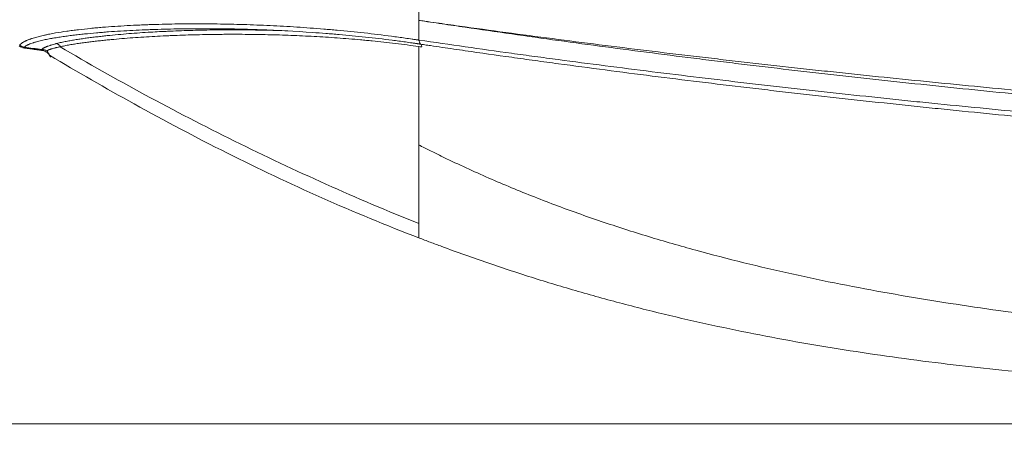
# Model space of a CAD drawing. Header units: millimetres. Extents: x 0 to 594, y 0 to 420.
# Tile 9 of 256: x 113 to 137, y 129 to 139. Entities that reach past the tile are written whole.
import ezdxf

# ---------------------------------------------------------------- set-up
doc = ezdxf.new("R2010")
doc.units = ezdxf.units.MM
doc.layers.add('1', color=7, linetype='Continuous', true_color=0xffffff)
doc.styles.add('Arial', font='txt')
doc.dimstyles.get("Standard").update_dxf_attribs({"dimtxt": 0.18, "dimasz": 0.18, "dimexe": 0.18, "dimexo": 0.0625, "dimgap": 0.09, "dimtad": 0, "dimtih": 1, "dimtoh": 1, "dimdec": 4, "dimzin": 0, "dimdsep": 46, "dimtxsty": 'Standard', "dimcen": 0.09, "dimadec": 0, "dimazin": 0, "dimtfac": 1, "dimtdec": 4, "dimtofl": 0, "dimtmove": 0, "dimatfit": 3, "dimfxl": 0, "dimtolj": 1, "dimtzin": 0, "dimarcsym": 0})

# ---------------------------------------------------------------- blocks, each defined once
blk = doc.blocks.new('_U1')
at = {"layer": '1', "color": 18, "lineweight": 18}
for p, q in [((85.091, 163.423), (85.091, 104.998)), ((338.75, 150.996), (338.75, 104.998)), ((85.091, 106.998), (173.924, 106.998)), ((338.75, 106.998), (249.917, 106.998))]:
    blk.add_line(p, q, dxfattribs=at)
at = {"layer": '1', "color": 18}
for points in [[(85.091, 106.998), (88.591, 107.936), (88.591, 106.06)], [(338.75, 106.998), (335.25, 106.06), (335.25, 107.936)]]:
    blk.add_solid(points, dxfattribs=at)
at = {"layer": '1', "color": 18, "linetype": 'Continuous', "lineweight": 13, "char_height": 3.5, "attachment_point": 7, "line_spacing_factor": 1.047437, "style": 'Arial'}
for s, insert in [('\\fArial|b0|i0;\\W1.0000;5.07', (175.609, 104.362)), ('\\fArial|b0|i0;\\W1.0000;DEFLATED TUBE LENGTH', (188.276, 104.362))]:
    blk.add_mtext(s, dxfattribs=dict(at, insert=insert))
blk = doc.blocks.new('_U10')
at = {"layer": '1', "color": 18, "lineweight": 18}
for p, q in [((89.386, 156.501), (71.766, 156.501)), ((73.766, 156.501), (73.766, 109.121)), ((276.553, 129.196), (71.766, 129.196))]:
    blk.add_line(p, q, dxfattribs=at)
at = {"layer": '1', "color": 18}
for points in [[(73.766, 156.501), (74.704, 153.001), (72.828, 153.001)], [(73.766, 129.196), (72.828, 132.696), (74.704, 132.696)]]:
    blk.add_solid(points, dxfattribs=at)
at = {"layer": '1', "color": 18, "linetype": 'Continuous', "lineweight": 13, "char_height": 3.5, "attachment_point": 7, "rotation": 90, "line_spacing_factor": 1.047437, "style": 'Arial'}
for s, insert in [('\\fArial|b0|i0;\\W1.0000;0.55', (76.745, 98.612)), ('\\fArial|b0|i0;\\W1.0000;FWD TIE DOWN', (76.745, 58.614))]:
    blk.add_mtext(s, dxfattribs=dict(at, insert=insert))
blk = doc.blocks.new('_U11')
at = {"layer": '1', "color": 18, "lineweight": 18}
for p, q in [((91.736, 187.848), (46.369, 187.848)), ((48.369, 187.848), (48.369, 164.605)), ((48.369, 129.196), (48.369, 152.439)), ((276.553, 129.196), (46.369, 129.196))]:
    blk.add_line(p, q, dxfattribs=at)
at = {"layer": '1', "color": 18}
for points in [[(48.369, 187.848), (49.307, 184.348), (47.431, 184.348)], [(48.369, 129.196), (47.431, 132.696), (49.307, 132.696)]]:
    blk.add_solid(points, dxfattribs=at)
at = {"layer": '1', "color": 18, "linetype": 'Continuous', "lineweight": 13, "insert": (51.348, 154.096), "char_height": 3.5, "attachment_point": 7, "rotation": 90, "line_spacing_factor": 1.047437, "style": 'Arial'}
blk.add_mtext('\\fArial|b0|i0;\\W1.0000;1.17', dxfattribs=at)
blk = doc.blocks.new('_U12')
at = {"layer": '1', "color": 18, "lineweight": 18}
for p, q in [((222.338, 200.226), (34.863, 200.226)), ((36.863, 200.226), (36.863, 170.753)), ((36.863, 129.196), (36.863, 158.587)), ((276.553, 129.196), (34.863, 129.196))]:
    blk.add_line(p, q, dxfattribs=at)
at = {"layer": '1', "color": 18}
for points in [[(36.863, 200.226), (37.801, 196.726), (35.925, 196.726)], [(36.863, 129.196), (35.925, 132.696), (37.801, 132.696)]]:
    blk.add_solid(points, dxfattribs=at)
at = {"layer": '1', "color": 18, "linetype": 'Continuous', "lineweight": 13, "insert": (39.842, 160.244), "char_height": 3.5, "attachment_point": 7, "rotation": 90, "line_spacing_factor": 1.047437, "style": 'Arial'}
blk.add_mtext('\\fArial|b0|i0;\\W1.0000;1.42', dxfattribs=at)
blk = doc.blocks.new('_U14')
at = {"layer": '1', "color": 18, "lineweight": 18}
for p, q in [((118.661, 179.077), (58.826, 179.077)), ((60.826, 179.077), (60.826, 110.152)), ((276.553, 129.196), (58.826, 129.196))]:
    blk.add_line(p, q, dxfattribs=at)
at = {"layer": '1', "color": 18}
for points in [[(60.826, 179.077), (61.764, 175.577), (59.889, 175.577)], [(60.826, 129.196), (59.889, 132.696), (61.764, 132.696)]]:
    blk.add_solid(points, dxfattribs=at)
at = {"layer": '1', "color": 18, "linetype": 'Continuous', "lineweight": 13, "char_height": 3.5, "attachment_point": 7, "rotation": 90, "line_spacing_factor": 1.047437, "style": 'Arial'}
for s, insert in [('\\fArial|b0|i0;\\W1.0000;1.00', (63.805, 99.643)), ('\\fArial|b0|i0;\\W1.0000;BOW DEFLATED', (63.805, 58.279))]:
    blk.add_mtext(s, dxfattribs=dict(at, insert=insert))

msp = doc.modelspace()

# ---------------------------------------------------------------- linework, layer by layer
at = {"layer": '1', "color": 155, "linetype": 'Continuous', "lineweight": 13}
for p, q in [((113.303, 138.196), (113.305, 138.214)), ((113.716, 138.139), (113.719, 138.158))]:
    msp.add_line(p, q, dxfattribs=at)
at = {"layer": '1', "color": 155, "linetype": 'Continuous', "lineweight": 18}
msp.add_arc((113.344, 138.493), 0.3, 236.4751, 262.1004, dxfattribs=at)
at = {"layer": '1', "color": 155, "linetype": 'Continuous', "lineweight": 13}
for centre, major_axis, ratio, start_param, end_param in [((113.344, 138.493), (-0.229, 0.194), 0.917379, 1.680363, 2.099077), ((122.719, 138.03), (0.043, 0.297), 0.33997, 5.452326, 5.809732)]:
    msp.add_ellipse(centre, major_axis=major_axis, ratio=ratio, start_param=start_param, end_param=end_param, dxfattribs=at)
at = {"layer": '1', "color": 155, "linetype": 'Continuous', "lineweight": 18}
for points, knots in [([(122.754, 138.856), (122.754, 138.976), (122.754, 139.408), (122.754, 140.147), (122.754, 141.071), (122.754, 142.295), (122.754, 143.762), (122.754, 144.911), (122.754, 145.459)], [0, 0, 0, 0, 0.053409, 0.191708, 0.330006, 0.468305, 0.744901, 1, 1, 1, 1]), ([(122.754, 138.293), (122.754, 138.293), (122.753, 138.293), (122.753, 138.293), (122.751, 138.293), (122.748, 138.294), (122.743, 138.294), (122.731, 138.296), (122.708, 138.3), (122.661, 138.307), (122.567, 138.32), (122.381, 138.346), (122.221, 138.368), (121.902, 138.408), (121.689, 138.433), (121.265, 138.478), (121.054, 138.498), (120.79, 138.522), (120.737, 138.526), (120.631, 138.535), (120.473, 138.548), (120.315, 138.559), (119.79, 138.596), (119.372, 138.618), (118.75, 138.64), (118.543, 138.646), (118.13, 138.654), (117.925, 138.656), (117.669, 138.657), (117.617, 138.657), (117.515, 138.657), (117.362, 138.657), (117.21, 138.656), (116.905, 138.652), (116.704, 138.647), (116.453, 138.639), (116.403, 138.638), (116.303, 138.634), (116.253, 138.632), (116.103, 138.626), (116.004, 138.622), (115.806, 138.612), (115.708, 138.606), (115.512, 138.594), (115.415, 138.588), (115.27, 138.577), (115.222, 138.573), (115.126, 138.566), (115.078, 138.562), (114.935, 138.549), (114.84, 138.54), (114.7, 138.526), (114.653, 138.52), (114.56, 138.51), (114.514, 138.505), (114.422, 138.493), (114.376, 138.488), (114.309, 138.479), (114.287, 138.476), (114.266, 138.473)], [0, 0, 0, 0, 0.000141, 0.000141, 0.000282, 0.000563, 0.001127, 0.002253, 0.004506, 0.009013, 0.018026, 0.036052, 0.072103, 0.072103, 0.144207, 0.144207, 0.21631, 0.21631, 0.234336, 0.234336, 0.252361, 0.288413, 0.288413, 0.43262, 0.43262, 0.504723, 0.504723, 0.576826, 0.576826, 0.594852, 0.594852, 0.612878, 0.648929, 0.648929, 0.721033, 0.721033, 0.739058, 0.739058, 0.757084, 0.757084, 0.793136, 0.793136, 0.829187, 0.829187, 0.865239, 0.865239, 0.883265, 0.883265, 0.901291, 0.901291, 0.937342, 0.937342, 0.955368, 0.955368, 0.973394, 0.973394, 0.99142, 0.99142, 1, 1, 1, 1]), ([(116.537, 138.586), (116.557, 138.587), (116.6, 138.589), (116.643, 138.591), (116.687, 138.593), (116.709, 138.594), (116.776, 138.598), (116.821, 138.599), (116.955, 138.605), (117.045, 138.608), (117.315, 138.617), (117.495, 138.622), (117.767, 138.627), (117.858, 138.628), (118.04, 138.629), (118.131, 138.63), (118.405, 138.63), (118.588, 138.629), (118.864, 138.625), (118.955, 138.624), (119.139, 138.62), (119.232, 138.617), (119.421, 138.612), (119.519, 138.608), (119.616, 138.605)], [0, 0, 0, 0, 0.02025, 0.042405, 0.042405, 0.06456, 0.06456, 0.108871, 0.108871, 0.197492, 0.197492, 0.374734, 0.374734, 0.463355, 0.463355, 0.551976, 0.551976, 0.729218, 0.729218, 0.817839, 0.817839, 0.90646, 0.90646, 1, 1, 1, 1]), ([(114.17, 138.228), (114.164, 138.236), (114.157, 138.244), (114.142, 138.259), (114.135, 138.266), (114.124, 138.276), (114.12, 138.279), (114.114, 138.283), (114.112, 138.285), (114.108, 138.287), (114.106, 138.289), (114.1, 138.292), (114.096, 138.295), (114.09, 138.298), (114.087, 138.3), (114.084, 138.301), (114.084, 138.301), (114.083, 138.302), (114.083, 138.302), (114.083, 138.302), (114.082, 138.302), (114.081, 138.303), (114.08, 138.303)], [0, 0, 0, 0, 0.25, 0.25, 0.5, 0.5, 0.625, 0.625, 0.6875, 0.6875, 0.75, 0.75, 0.875, 0.875, 0.9375, 0.953125, 0.960937, 0.960937, 0.964844, 0.964844, 0.96875, 1, 1, 1, 1]), ([(122.754, 133.989), (122.006, 134.29), (120.522, 134.922), (118.332, 135.952), (116.208, 137.051), (114.828, 137.829), (114.158, 138.224)], [0, 0, 0, 0, 0.252267, 0.504534, 0.7568, 1, 1, 1, 1]), ([(122.754, 135.873), (122.754, 136.002), (122.754, 136.259), (122.754, 136.648), (122.754, 137.039), (122.754, 137.433), (122.754, 137.83), (122.754, 138.096), (122.754, 138.229)], [0, 0, 0, 0, 0.166858, 0.333634, 0.500334, 0.666962, 0.833518, 1, 1, 1, 1]), ([(122.76, 138.292), (122.763, 138.291), (122.766, 138.291), (122.772, 138.29), (122.774, 138.29), (122.778, 138.289), (122.78, 138.289), (122.782, 138.288), (122.785, 138.288), (122.787, 138.287), (122.789, 138.287), (122.789, 138.287), (122.79, 138.287), (122.791, 138.287), (122.793, 138.286), (122.795, 138.286), (122.797, 138.286), (122.797, 138.286), (122.798, 138.285), (122.799, 138.285), (122.799, 138.285), (122.8, 138.285), (122.8, 138.285), (122.8, 138.285), (122.8, 138.285), (122.8, 138.286), (122.799, 138.286), (122.799, 138.287), (122.798, 138.287), (122.797, 138.288), (122.797, 138.288), (122.795, 138.289), (122.795, 138.29), (122.793, 138.292), (122.792, 138.294), (122.789, 138.297), (122.787, 138.299), (122.785, 138.303), (122.783, 138.305), (122.781, 138.31), (122.779, 138.313), (122.777, 138.317), (122.777, 138.318), (122.775, 138.321), (122.775, 138.323), (122.773, 138.328), (122.772, 138.331), (122.768, 138.341), (122.766, 138.349), (122.762, 138.365), (122.761, 138.374), (122.759, 138.383)], [0, 0, 0, 0, 0.03125, 0.03125, 0.0625, 0.0625, 0.078125, 0.078125, 0.09375, 0.109375, 0.109375, 0.117187, 0.117187, 0.125, 0.125, 0.15625, 0.15625, 0.171875, 0.171875, 0.1875, 0.203125, 0.203125, 0.21875, 0.21875, 0.25, 0.25, 0.28125, 0.28125, 0.3125, 0.3125, 0.34375, 0.34375, 0.375, 0.375, 0.4375, 0.4375, 0.5, 0.5, 0.5625, 0.5625, 0.625, 0.625, 0.65625, 0.65625, 0.6875, 0.6875, 0.75, 0.75, 0.875, 0.875, 1, 1, 1, 1]), ([(182.489, 134.245), (181.252, 134.277), (180.016, 134.31), (177.198, 134.388), (175.617, 134.433), (173.245, 134.504), (172.455, 134.529), (170.874, 134.579), (170.084, 134.605), (168.899, 134.645), (168.504, 134.659), (167.714, 134.687), (167.319, 134.701), (166.134, 134.744), (164.554, 134.803), (162.975, 134.867), (161.791, 134.917), (161.396, 134.934), (160.607, 134.969), (160.213, 134.986), (159.029, 135.04), (158.044, 135.087), (157.058, 135.136), (156.664, 135.156), (156.467, 135.166), (155.876, 135.196), (155.089, 135.237), (154.301, 135.28), (153.514, 135.324), (153.121, 135.346), (151.941, 135.414), (151.155, 135.462), (150.174, 135.523), (149.978, 135.536), (149.585, 135.561), (148.997, 135.599), (148.409, 135.638), (147.233, 135.717), (146.45, 135.772), (145.278, 135.858), (144.692, 135.902), (144.106, 135.947), (143.716, 135.977), (143.521, 135.993), (142.547, 136.07), (141.768, 136.134), (140.797, 136.216), (140.603, 136.233), (140.214, 136.267), (140.02, 136.284), (139.439, 136.335), (139.052, 136.37), (137.891, 136.477), (137.119, 136.55), (135.964, 136.665), (135.387, 136.723), (134.811, 136.782), (134.523, 136.812), (134.427, 136.822), (134.235, 136.843), (134.14, 136.853), (133.278, 136.944), (132.418, 137.039), (131.562, 137.137), (131.372, 137.159), (131.277, 137.17), (130.992, 137.203), (130.802, 137.225), (130.233, 137.292), (129.854, 137.337), (128.72, 137.476), (127.968, 137.571), (126.843, 137.718), (126.282, 137.792), (125.63, 137.881), (125.35, 137.92), (125.164, 137.946), (125.071, 137.959), (124.607, 138.023), (124.051, 138.102), (123.405, 138.196), (123.082, 138.244), (122.921, 138.268), (122.852, 138.278), (122.806, 138.285), (122.783, 138.288), (122.76, 138.292)], [0, 0, 0, 0, 0.061198, 0.061198, 0.139432, 0.139432, 0.178548, 0.178548, 0.217665, 0.217665, 0.237223, 0.237223, 0.256782, 0.256782, 0.295899, 0.335015, 0.335015, 0.354574, 0.354574, 0.374132, 0.374132, 0.413249, 0.423028, 0.423028, 0.432807, 0.432807, 0.452366, 0.471924, 0.471924, 0.491482, 0.491482, 0.530599, 0.530599, 0.540378, 0.540378, 0.550157, 0.569716, 0.569716, 0.608833, 0.608833, 0.628391, 0.63817, 0.63817, 0.647949, 0.647949, 0.687066, 0.687066, 0.696845, 0.696845, 0.706624, 0.706624, 0.726183, 0.726183, 0.7653, 0.7653, 0.784858, 0.794637, 0.794637, 0.799527, 0.799527, 0.804416, 0.804416, 0.843533, 0.848423, 0.848423, 0.853312, 0.853312, 0.863091, 0.863091, 0.88265, 0.88265, 0.921767, 0.921767, 0.941325, 0.951104, 0.955994, 0.955994, 0.960883, 0.960883, 0.980442, 0.990221, 0.99511, 0.997555, 0.998778, 0.998778, 1, 1, 1, 1]), ([(113.705, 138.139), (113.709, 138.139), (113.749, 138.137), (113.817, 138.112), (113.889, 138.055), (113.918, 138.005), (113.927, 137.979), (113.927, 137.976)], [0, 0, 0, 0, 0.037491, 0.417586, 0.717777, 0.969648, 1, 1, 1, 1]), ([(113.846, 138.129), (113.846, 138.129), (113.846, 138.129), (113.847, 138.129), (113.847, 138.129), (113.847, 138.128), (113.848, 138.127), (113.849, 138.125), (113.85, 138.123), (113.852, 138.119), (113.854, 138.117), (113.859, 138.109), (113.861, 138.104), (113.87, 138.09), (113.875, 138.08), (113.885, 138.062), (113.89, 138.053), (113.896, 138.041), (113.901, 138.033), (113.905, 138.025), (113.908, 138.021)], [0, 0, 0, 0, 0.003906, 0.003906, 0.007812, 0.007812, 0.015625, 0.03125, 0.0625, 0.0625, 0.125, 0.125, 0.25, 0.25, 0.5, 0.5, 0.75, 0.75, 0.875, 1, 1, 1, 1]), ([(113.908, 138.021), (114.576, 137.622), (115.977, 136.814), (118.148, 135.666), (120.422, 134.59), (121.972, 133.948), (122.754, 133.648)], [0, 0, 0, 0, 0.23643, 0.490953, 0.745477, 1, 1, 1, 1]), ([(122.754, 135.873), (122.754, 135.674), (122.754, 135.378), (122.754, 134.99), (122.754, 134.702), (122.754, 134.417), (122.754, 134.18), (122.754, 134.038), (122.754, 133.989)], [0, 0, 0, 0, 0.306218, 0.459327, 0.612436, 0.765545, 0.918654, 1, 1, 1, 1]), ([(122.754, 133.648), (122.8, 133.631), (122.891, 133.596), (123.074, 133.527), (123.394, 133.407), (124.037, 133.174), (124.961, 132.858), (126.08, 132.507), (127.207, 132.183), (128.341, 131.888), (129.863, 131.53), (131.78, 131.148), (134.098, 130.784), (136.427, 130.502), (138.765, 130.29), (141.108, 130.133), (143.454, 130.021), (145.412, 129.956), (146.783, 129.923), (147.566, 129.906), (148.056, 129.897), (148.644, 129.887), (149.428, 129.875), (150.899, 129.857), (152.468, 129.845), (153.842, 129.838), (154.627, 129.834), (155.805, 129.828), (157.573, 129.819), (162.288, 129.794), (169.37, 129.757), (176.898, 129.718), (181.277, 129.695), (182.503, 129.688)], [0, 0, 0, 0, 0.002446, 0.004891, 0.009783, 0.019566, 0.039131, 0.058697, 0.078263, 0.097828, 0.117394, 0.156525, 0.195656, 0.234788, 0.273919, 0.31305, 0.352182, 0.391313, 0.410878, 0.420661, 0.430444, 0.435336, 0.45001, 0.469575, 0.508707, 0.528272, 0.538055, 0.547838, 0.586969, 0.626101, 0.782626, 0.939151, 1, 1, 1, 1])]:
    msp.add_open_spline(points, degree=3, knots=knots, dxfattribs=at)
at = {"layer": '1', "color": 155, "linetype": 'Continuous', "lineweight": 13}
for points, knots in [([(113.192, 138.264), (113.195, 138.268), (113.199, 138.273), (113.206, 138.28), (113.208, 138.282), (113.211, 138.285), (113.213, 138.287), (113.215, 138.289), (113.216, 138.29), (113.228, 138.3), (113.239, 138.309), (113.257, 138.321), (113.263, 138.325), (113.277, 138.333), (113.283, 138.337), (113.304, 138.348), (113.326, 138.36), (113.35, 138.37), (113.366, 138.377), (113.374, 138.381), (113.391, 138.388), (113.399, 138.391), (113.417, 138.398), (113.425, 138.401), (113.443, 138.407), (113.452, 138.411), (113.47, 138.417), (113.479, 138.42), (113.507, 138.429), (113.526, 138.435), (113.583, 138.452), (113.623, 138.463), (113.683, 138.478), (113.704, 138.483), (113.745, 138.493), (113.777, 138.5), (113.808, 138.507), (113.83, 138.512), (113.84, 138.514), (113.873, 138.521), (113.894, 138.525), (113.938, 138.533), (113.96, 138.538), (114.004, 138.546), (114.026, 138.55), (114.137, 138.569), (114.228, 138.583), (114.365, 138.603), (114.412, 138.609), (114.481, 138.618), (114.505, 138.621), (114.552, 138.627), (114.575, 138.63), (114.693, 138.644), (114.788, 138.654), (114.932, 138.668), (114.98, 138.673), (115.077, 138.681), (115.126, 138.686), (115.369, 138.706), (115.567, 138.719), (115.867, 138.735), (115.968, 138.74), (116.094, 138.746), (116.12, 138.747), (116.17, 138.749), (116.196, 138.75), (116.272, 138.753), (116.322, 138.755), (116.577, 138.763), (116.782, 138.768), (117.092, 138.772), (117.247, 138.773), (117.429, 138.773), (117.507, 138.773), (117.559, 138.773), (117.585, 138.773), (117.82, 138.772), (118.029, 138.769), (118.449, 138.76), (118.661, 138.753), (119.084, 138.737), (119.297, 138.727), (119.723, 138.703), (119.937, 138.689), (120.259, 138.665), (120.394, 138.655), (120.528, 138.644), (120.582, 138.639), (120.609, 138.637), (120.69, 138.63), (120.744, 138.625), (121.014, 138.6), (121.23, 138.579), (121.664, 138.531), (121.881, 138.505), (122.208, 138.462), (122.372, 138.44), (122.563, 138.412), (122.645, 138.4), (122.686, 138.394), (122.7, 138.392), (122.72, 138.389), (122.73, 138.387), (122.742, 138.385), (122.747, 138.385), (122.751, 138.384), (122.753, 138.384), (122.754, 138.384)], [0, 0, 0, 0, 0.003906, 0.003906, 0.005859, 0.005859, 0.006836, 0.006836, 0.007813, 0.007813, 0.015625, 0.015625, 0.019531, 0.019531, 0.023438, 0.023438, 0.03125, 0.035156, 0.035156, 0.039063, 0.039063, 0.042969, 0.042969, 0.046875, 0.046875, 0.050781, 0.050781, 0.054688, 0.054688, 0.0625, 0.0625, 0.078125, 0.078125, 0.085938, 0.085938, 0.09375, 0.097656, 0.097656, 0.101563, 0.101563, 0.109375, 0.109375, 0.117188, 0.117188, 0.125, 0.125, 0.15625, 0.15625, 0.171875, 0.171875, 0.179688, 0.179688, 0.1875, 0.1875, 0.21875, 0.21875, 0.234375, 0.234375, 0.25, 0.25, 0.3125, 0.3125, 0.34375, 0.34375, 0.351563, 0.351563, 0.359375, 0.359375, 0.375, 0.375, 0.4375, 0.4375, 0.46875, 0.484375, 0.492188, 0.492188, 0.5, 0.5, 0.5625, 0.5625, 0.625, 0.625, 0.6875, 0.6875, 0.75, 0.75, 0.78125, 0.789063, 0.789063, 0.796875, 0.796875, 0.8125, 0.8125, 0.875, 0.875, 0.9375, 0.9375, 0.96875, 0.984375, 0.992188, 0.992188, 0.996094, 0.996094, 0.998047, 0.999023, 0.999512, 0.999512, 1, 1, 1, 1]), ([(182.503, 134.76), (182.054, 134.772), (181.605, 134.784), (180.365, 134.818), (179.575, 134.839), (177.994, 134.884), (177.204, 134.906), (175.624, 134.952), (174.834, 134.975), (173.253, 135.023), (172.463, 135.047), (170.883, 135.098), (170.093, 135.124), (168.513, 135.177), (167.724, 135.205), (166.539, 135.248), (166.144, 135.263), (165.355, 135.292), (164.565, 135.323), (163.776, 135.354), (162.986, 135.386), (162.592, 135.402), (161.408, 135.452), (160.619, 135.487), (159.436, 135.541), (159.042, 135.559), (158.451, 135.587), (158.254, 135.597), (157.859, 135.616), (157.662, 135.625), (156.677, 135.674), (155.89, 135.715), (154.315, 135.799), (153.332, 135.854), (152.349, 135.912), (151.956, 135.935), (151.76, 135.947), (151.17, 135.983), (150.778, 136.007), (149.992, 136.056), (149.404, 136.094), (148.816, 136.133), (148.424, 136.16), (148.228, 136.173), (147.248, 136.24), (146.465, 136.295), (144.902, 136.411), (144.121, 136.471), (143.147, 136.549), (142.855, 136.573), (142.562, 136.597), (142.368, 136.613), (142.27, 136.621), (141.784, 136.661), (141.395, 136.694), (140.618, 136.762), (140.035, 136.813), (139.454, 136.866), (139.163, 136.892), (139.066, 136.901), (138.873, 136.919), (138.776, 136.928), (137.905, 137.009), (137.132, 137.084), (135.591, 137.239), (134.823, 137.319), (133.673, 137.443), (133.29, 137.485), (132.812, 137.538), (132.716, 137.549), (132.525, 137.571), (132.239, 137.603), (131.953, 137.636), (131.381, 137.702), (130.811, 137.77), (130.241, 137.839), (129.862, 137.885), (129.673, 137.908), (128.726, 138.026), (127.972, 138.123), (126.47, 138.322), (125.723, 138.425), (124.606, 138.583), (124.049, 138.663), (123.401, 138.759), (123.124, 138.801), (122.939, 138.828), (122.847, 138.842), (122.754, 138.856)], [0, 0, 0, 0, 0.022234, 0.022234, 0.061345, 0.061345, 0.100456, 0.100456, 0.139566, 0.139566, 0.178677, 0.178677, 0.217788, 0.217788, 0.256898, 0.256898, 0.276453, 0.276453, 0.296009, 0.315564, 0.315564, 0.335119, 0.335119, 0.37423, 0.37423, 0.393785, 0.393785, 0.403563, 0.403563, 0.413341, 0.413341, 0.452451, 0.452451, 0.491562, 0.50134, 0.50134, 0.511117, 0.511117, 0.530673, 0.530673, 0.550228, 0.560005, 0.560005, 0.569783, 0.569783, 0.608894, 0.608894, 0.648004, 0.648004, 0.657782, 0.662671, 0.662671, 0.66756, 0.66756, 0.687115, 0.687115, 0.70667, 0.716448, 0.716448, 0.721337, 0.721337, 0.726226, 0.726226, 0.765336, 0.765336, 0.804447, 0.804447, 0.824002, 0.824002, 0.828891, 0.828891, 0.83378, 0.843558, 0.843558, 0.863113, 0.87289, 0.87289, 0.882668, 0.882668, 0.921779, 0.921779, 0.960889, 0.960889, 0.980445, 0.990222, 0.995111, 0.995111, 1, 1, 1, 1]), ([(122.754, 138.856), (122.777, 138.853), (122.8, 138.85), (122.846, 138.843), (122.916, 138.833), (123.077, 138.81), (123.4, 138.764), (123.677, 138.726), (124.233, 138.649), (124.604, 138.598), (125.719, 138.448), (126.466, 138.351), (127.967, 138.162), (128.72, 138.07), (129.666, 137.959), (129.856, 137.937), (130.235, 137.893), (130.424, 137.871), (130.994, 137.806), (131.374, 137.764), (131.945, 137.701), (132.231, 137.669), (132.518, 137.639), (132.708, 137.618), (132.804, 137.608), (133.282, 137.557), (133.664, 137.517), (134.814, 137.399), (135.582, 137.323), (137.123, 137.176), (137.991, 137.096), (138.863, 137.019), (139.056, 137.002), (139.153, 136.994), (139.444, 136.968), (139.637, 136.952), (140.219, 136.902), (140.607, 136.869), (141.384, 136.805), (141.773, 136.774), (142.26, 136.735), (142.357, 136.728), (142.552, 136.712), (142.844, 136.69), (143.136, 136.667), (144.111, 136.593), (144.891, 136.535), (146.455, 136.425), (147.433, 136.359), (148.413, 136.296), (148.805, 136.271), (149.393, 136.234), (149.982, 136.198), (150.767, 136.151), (151.16, 136.128), (151.749, 136.094), (151.946, 136.083), (152.339, 136.061), (152.535, 136.05), (153.518, 135.995), (154.305, 135.954), (155.88, 135.874), (156.865, 135.826), (157.85, 135.781), (158.244, 135.763), (158.441, 135.754), (159.033, 135.728), (159.427, 135.711), (160.61, 135.66), (161.399, 135.628), (162.583, 135.582), (162.978, 135.567), (163.767, 135.538), (164.557, 135.509), (165.347, 135.481), (166.136, 135.454), (166.531, 135.441), (167.716, 135.402), (168.506, 135.377), (170.087, 135.33), (170.877, 135.307), (172.457, 135.263), (173.248, 135.242), (174.828, 135.202), (175.619, 135.182), (177.2, 135.145), (177.99, 135.127), (180.022, 135.081), (181.263, 135.055), (182.504, 135.03)], [0, 0, 0, 0, 0.001222, 0.001222, 0.002444, 0.004889, 0.009777, 0.019554, 0.019554, 0.039108, 0.039108, 0.078217, 0.078217, 0.117325, 0.117325, 0.127102, 0.127102, 0.136879, 0.136879, 0.156433, 0.156433, 0.16621, 0.171099, 0.171099, 0.175987, 0.175987, 0.195542, 0.195542, 0.23465, 0.23465, 0.273758, 0.278647, 0.278647, 0.283535, 0.283535, 0.293312, 0.293312, 0.312867, 0.312867, 0.332421, 0.332421, 0.337309, 0.337309, 0.342198, 0.351975, 0.351975, 0.391083, 0.391083, 0.430192, 0.439969, 0.439969, 0.449746, 0.4693, 0.4693, 0.488854, 0.488854, 0.498631, 0.498631, 0.508408, 0.508408, 0.547517, 0.547517, 0.586625, 0.596402, 0.596402, 0.606179, 0.606179, 0.625733, 0.625733, 0.664842, 0.664842, 0.684396, 0.684396, 0.70395, 0.723504, 0.723504, 0.743058, 0.743058, 0.782167, 0.782167, 0.821275, 0.821275, 0.860383, 0.860383, 0.899492, 0.899492, 0.9386, 0.9386, 1, 1, 1, 1]), ([(114.266, 138.473), (114.242, 138.469), (114.219, 138.466), (114.151, 138.456), (114.106, 138.449), (114.04, 138.438), (114.019, 138.434), (113.986, 138.429), (113.975, 138.427), (113.953, 138.423), (113.943, 138.421), (113.889, 138.411), (113.847, 138.403), (113.764, 138.386), (113.723, 138.377), (113.644, 138.357), (113.605, 138.347), (113.559, 138.334), (113.545, 138.33), (113.531, 138.325), (113.522, 138.323), (113.518, 138.321), (113.496, 138.314), (113.479, 138.308), (113.445, 138.296), (113.429, 138.289), (113.406, 138.279), (113.399, 138.276), (113.385, 138.269), (113.378, 138.266), (113.364, 138.258), (113.358, 138.255), (113.345, 138.247), (113.338, 138.242), (113.331, 138.237), (113.328, 138.235), (113.327, 138.234), (113.323, 138.231), (113.321, 138.229), (113.313, 138.223), (113.309, 138.219), (113.305, 138.214)], [0, 0, 0, 0, 0.061473, 0.061473, 0.178789, 0.178789, 0.237447, 0.237447, 0.266776, 0.266776, 0.296105, 0.296105, 0.413421, 0.413421, 0.530737, 0.530737, 0.648053, 0.648053, 0.677382, 0.692046, 0.692046, 0.70671, 0.70671, 0.765368, 0.765368, 0.824026, 0.824026, 0.853355, 0.853355, 0.882684, 0.882684, 0.912013, 0.912013, 0.941342, 0.948674, 0.948674, 0.956007, 0.956007, 0.970671, 0.970671, 1, 1, 1, 1]), ([(114.08, 138.303), (114.098, 138.308), (114.117, 138.312), (114.154, 138.321), (114.173, 138.325), (114.23, 138.337), (114.268, 138.345), (114.346, 138.36), (114.385, 138.367), (114.464, 138.381), (114.504, 138.388), (114.584, 138.401), (114.625, 138.407), (114.706, 138.419), (114.747, 138.425), (114.829, 138.436), (114.871, 138.442), (114.954, 138.452), (114.995, 138.457), (115.079, 138.467), (115.121, 138.472), (115.206, 138.482), (115.248, 138.486), (115.376, 138.5), (115.461, 138.508), (115.633, 138.524), (115.719, 138.531), (115.893, 138.545), (115.98, 138.551), (116.156, 138.564), (116.244, 138.569), (116.4, 138.578), (116.469, 138.582), (116.537, 138.586)], [0, 0, 0, 0, 0.025585, 0.025585, 0.051169, 0.051169, 0.102338, 0.102338, 0.153508, 0.153508, 0.204677, 0.204677, 0.255846, 0.255846, 0.307015, 0.307015, 0.358185, 0.358185, 0.409354, 0.409354, 0.460523, 0.460523, 0.511692, 0.511692, 0.614031, 0.614031, 0.716369, 0.716369, 0.818707, 0.818707, 0.921046, 0.921046, 1, 1, 1, 1]), ([(122.754, 138.229), (122.661, 138.242), (122.567, 138.255), (122.381, 138.28), (122.287, 138.291), (122.101, 138.314), (122.007, 138.325), (121.821, 138.345), (121.728, 138.355), (121.588, 138.369), (121.542, 138.373), (121.449, 138.382), (121.402, 138.386), (121.262, 138.399), (121.17, 138.407), (120.984, 138.422), (120.891, 138.429), (120.706, 138.442), (120.613, 138.449), (120.336, 138.466), (120.151, 138.476), (119.782, 138.493), (119.598, 138.5), (119.323, 138.509), (119.231, 138.511), (119.047, 138.515), (118.956, 138.517), (118.682, 138.521), (118.499, 138.523), (118.271, 138.523), (118.226, 138.522), (118.135, 138.522), (118.09, 138.522), (117.953, 138.521), (117.863, 138.52), (117.591, 138.516), (117.411, 138.512), (117.141, 138.504), (117.052, 138.5), (116.917, 138.495), (116.873, 138.494), (116.806, 138.491), (116.783, 138.49), (116.739, 138.488), (116.717, 138.487), (116.605, 138.482), (116.516, 138.477), (116.339, 138.468), (116.251, 138.462), (116.075, 138.451), (115.988, 138.445), (115.813, 138.433), (115.726, 138.426), (115.554, 138.412), (115.468, 138.404), (115.339, 138.392), (115.297, 138.388), (115.211, 138.379), (115.169, 138.375), (115.085, 138.365), (115.042, 138.361), (114.959, 138.351), (114.917, 138.346), (114.834, 138.336), (114.792, 138.331), (114.71, 138.32), (114.669, 138.314), (114.588, 138.302), (114.547, 138.296), (114.467, 138.283), (114.427, 138.277), (114.349, 138.263), (114.31, 138.255), (114.233, 138.24), (114.195, 138.232), (114.158, 138.223)], [0, 0, 0, 0, 0.03125, 0.03125, 0.0625, 0.0625, 0.09375, 0.09375, 0.125, 0.125, 0.140625, 0.140625, 0.15625, 0.15625, 0.1875, 0.1875, 0.21875, 0.21875, 0.25, 0.25, 0.3125, 0.3125, 0.375, 0.375, 0.40625, 0.40625, 0.4375, 0.4375, 0.5, 0.5, 0.515625, 0.515625, 0.53125, 0.53125, 0.5625, 0.5625, 0.625, 0.625, 0.65625, 0.65625, 0.671875, 0.671875, 0.679687, 0.679687, 0.6875, 0.6875, 0.71875, 0.71875, 0.75, 0.75, 0.78125, 0.78125, 0.8125, 0.8125, 0.84375, 0.84375, 0.859375, 0.859375, 0.875, 0.875, 0.890625, 0.890625, 0.90625, 0.90625, 0.921875, 0.921875, 0.9375, 0.9375, 0.953125, 0.953125, 0.96875, 0.96875, 0.984375, 0.984375, 1, 1, 1, 1]), ([(113.719, 138.158), (113.723, 138.162), (113.727, 138.166), (113.737, 138.174), (113.742, 138.178), (113.753, 138.185), (113.758, 138.189), (113.767, 138.194), (113.771, 138.196), (113.777, 138.199), (113.78, 138.201), (113.79, 138.206), (113.797, 138.209), (113.811, 138.216), (113.818, 138.219), (113.832, 138.226), (113.84, 138.229), (113.855, 138.235), (113.863, 138.238), (113.887, 138.247), (113.903, 138.252), (113.928, 138.26), (113.937, 138.263), (113.954, 138.269), (113.962, 138.271), (113.989, 138.279), (114.006, 138.284), (114.034, 138.291), (114.043, 138.294), (114.056, 138.297), (114.061, 138.299), (114.07, 138.301), (114.075, 138.302), (114.08, 138.303)], [0, 0, 0, 0, 0.0625, 0.0625, 0.125, 0.125, 0.1875, 0.1875, 0.21875, 0.21875, 0.25, 0.25, 0.3125, 0.3125, 0.375, 0.375, 0.4375, 0.4375, 0.5, 0.5, 0.625, 0.625, 0.6875, 0.6875, 0.75, 0.75, 0.875, 0.875, 0.9375, 0.9375, 0.96875, 0.96875, 1, 1, 1, 1]), ([(114.156, 138.224), (114.156, 138.224), (114.156, 138.224), (114.156, 138.224), (114.156, 138.224), (114.155, 138.224), (114.153, 138.224), (114.15, 138.223), (114.143, 138.222), (114.13, 138.219), (114.105, 138.213), (114.076, 138.206), (114.055, 138.201), (114.041, 138.197), (114.034, 138.196), (114.013, 138.19), (113.999, 138.187), (113.973, 138.179), (113.96, 138.175), (113.941, 138.169), (113.934, 138.167), (113.922, 138.162), (113.916, 138.16), (113.904, 138.156), (113.898, 138.154), (113.89, 138.15), (113.887, 138.149), (113.883, 138.147), (113.882, 138.147), (113.879, 138.146), (113.877, 138.145), (113.873, 138.143), (113.871, 138.142), (113.867, 138.14), (113.866, 138.139), (113.863, 138.138), (113.859, 138.136), (113.856, 138.135), (113.851, 138.132), (113.848, 138.131), (113.846, 138.129)], [0, 0, 0, 0, 0.000977, 0.000977, 0.001953, 0.003906, 0.007812, 0.015625, 0.03125, 0.0625, 0.125, 0.25, 0.3125, 0.3125, 0.375, 0.375, 0.5, 0.5, 0.625, 0.625, 0.6875, 0.6875, 0.75, 0.75, 0.8125, 0.8125, 0.84375, 0.84375, 0.859375, 0.859375, 0.875, 0.875, 0.90625, 0.90625, 0.921875, 0.921875, 0.9375, 0.96875, 0.96875, 1, 1, 1, 1]), ([(114.17, 138.228), (114.166, 138.227), (114.161, 138.225), (114.156, 138.224), (114.156, 138.224), (114.156, 138.224)], [0, 0, 0, 0, 0.999918, 0.999918, 1, 1, 1, 1]), ([(122.759, 138.383), (123.494, 138.275), (124.233, 138.17), (125.069, 138.055), (125.161, 138.043), (125.347, 138.017), (125.626, 137.979), (125.906, 137.942), (126.465, 137.867), (126.839, 137.819), (127.963, 137.674), (128.715, 137.58), (129.849, 137.444), (130.416, 137.377), (130.986, 137.311), (131.271, 137.279), (131.366, 137.268), (131.556, 137.247), (131.651, 137.236), (132.508, 137.14), (133.272, 137.057), (134.229, 136.957), (134.421, 136.937), (134.805, 136.897), (134.997, 136.878), (135.573, 136.82), (135.957, 136.782), (137.113, 136.669), (137.885, 136.596), (139.045, 136.491), (139.626, 136.44), (140.208, 136.389), (140.597, 136.356), (140.791, 136.339), (141.762, 136.258), (142.638, 136.187), (143.515, 136.119), (143.71, 136.104), (143.808, 136.096), (144.101, 136.074), (144.296, 136.059), (144.882, 136.015), (145.272, 135.986), (146.445, 135.901), (147.228, 135.847), (148.403, 135.769), (148.991, 135.73), (149.58, 135.693), (149.973, 135.668), (150.169, 135.656), (151.151, 135.595), (151.937, 135.549), (153.116, 135.482), (153.51, 135.46), (154.297, 135.417), (155.084, 135.375), (155.872, 135.334), (156.463, 135.304), (156.66, 135.295), (157.054, 135.275), (157.251, 135.266), (158.237, 135.218), (159.025, 135.182), (160.209, 135.129), (160.603, 135.112), (161.393, 135.078), (161.787, 135.062), (162.971, 135.013), (164.551, 134.951), (166.13, 134.894), (167.316, 134.853), (167.711, 134.839), (168.501, 134.813), (168.896, 134.8), (170.081, 134.762), (170.872, 134.738), (172.452, 134.69), (173.243, 134.668), (175.614, 134.602), (177.196, 134.561), (179.567, 134.502), (180.358, 134.483), (181.601, 134.454), (182.052, 134.444), (182.504, 134.434)], [0, 0, 0, 0, 0.039106, 0.039106, 0.043994, 0.043994, 0.048883, 0.058659, 0.058659, 0.078212, 0.078212, 0.117318, 0.117318, 0.136871, 0.146648, 0.146648, 0.151536, 0.151536, 0.156424, 0.156424, 0.19553, 0.19553, 0.205307, 0.205307, 0.215083, 0.215083, 0.234636, 0.234636, 0.273742, 0.273742, 0.293295, 0.303072, 0.303072, 0.312848, 0.312848, 0.351954, 0.356843, 0.356843, 0.361731, 0.361731, 0.371507, 0.371507, 0.39106, 0.39106, 0.430166, 0.430166, 0.449719, 0.459496, 0.459496, 0.469272, 0.469272, 0.508378, 0.508378, 0.527931, 0.527931, 0.547485, 0.567038, 0.567038, 0.576814, 0.576814, 0.586591, 0.586591, 0.625697, 0.625697, 0.64525, 0.64525, 0.664803, 0.664803, 0.703909, 0.743015, 0.743015, 0.762568, 0.762568, 0.782121, 0.782121, 0.821227, 0.821227, 0.860333, 0.860333, 0.938545, 0.938545, 0.977651, 0.977651, 1, 1, 1, 1]), ([(113.719, 138.158), (113.73, 138.158), (113.741, 138.157), (113.757, 138.155), (113.763, 138.154), (113.771, 138.152), (113.773, 138.152), (113.779, 138.151), (113.781, 138.15), (113.795, 138.147), (113.805, 138.144), (113.826, 138.138), (113.836, 138.134), (113.846, 138.129)], [0, 0, 0, 0, 0.25, 0.25, 0.375, 0.375, 0.4375, 0.4375, 0.5, 0.5, 0.75, 0.75, 1, 1, 1, 1]), ([(182.504, 130.386), (181.294, 130.397), (176.937, 130.438), (169.431, 130.516), (162.343, 130.625), (157.616, 130.725), (155.842, 130.767), (154.66, 130.798), (153.872, 130.819), (152.493, 130.857), (150.916, 130.906), (149.438, 130.956), (148.649, 130.984), (148.058, 131.006), (147.565, 131.025), (146.777, 131.058), (145.397, 131.121), (143.427, 131.233), (141.065, 131.412), (138.707, 131.643), (136.355, 131.938), (134.014, 132.308), (131.688, 132.767), (129.769, 133.237), (128.25, 133.675), (127.121, 134.037), (126.005, 134.435), (124.902, 134.872), (123.998, 135.269), (123.373, 135.565), (123.063, 135.717), (122.886, 135.806), (122.798, 135.851), (122.754, 135.873)], [0, 0, 0, 0, 0.060206, 0.216838, 0.37347, 0.412628, 0.451787, 0.461576, 0.471366, 0.490945, 0.530103, 0.549682, 0.564366, 0.569261, 0.57905, 0.58884, 0.608419, 0.647577, 0.686735, 0.725893, 0.765051, 0.804209, 0.843368, 0.882526, 0.902105, 0.921684, 0.941263, 0.960842, 0.980421, 0.99021, 0.995105, 0.997553, 1, 1, 1, 1]), ([(122.754, 133.989), (122.754, 133.945), (122.754, 133.89), (122.754, 133.83), (122.754, 133.807), (122.754, 133.773), (122.754, 133.741), (122.754, 133.712), (122.754, 133.702), (122.754, 133.685), (122.754, 133.658), (122.754, 133.648), (122.754, 133.648)], [0, 0, 0, 0, 0.319193, 0.40432, 0.446883, 0.489447, 0.6597, 0.680982, 0.702264, 0.744827, 0.829954, 1, 1, 1, 1])]:
    msp.add_open_spline(points, degree=3, knots=knots, dxfattribs=at)
at = {"layer": '1', "color": 155, "linetype": 'Continuous', "lineweight": 18}
for points, degree in [([(122.754, 138.384), (122.754, 138.541), (122.754, 138.699), (122.754, 138.856)], 3), ([(114.158, 138.224), (114.162, 138.225), (114.166, 138.226), (114.17, 138.228)], 3), ([(122.76, 138.292), (122.758, 138.292), (122.756, 138.292), (122.754, 138.293)], 3), ([(113.303, 138.196), (113.509, 138.167), (113.716, 138.139)], 2)]:
    msp.add_open_spline(points, degree=degree, dxfattribs=at)
at = {"layer": '1', "color": 155, "linetype": 'Continuous', "lineweight": 13}
for points in [[(113.305, 138.214), (113.443, 138.196), (113.581, 138.177), (113.719, 138.158)], [(122.754, 138.384), (122.756, 138.383), (122.758, 138.383), (122.759, 138.383)], [(122.822, 138.219), (122.8, 138.223), (122.777, 138.226), (122.754, 138.229)]]:
    msp.add_open_spline(points, degree=3, dxfattribs=at)

# ---------------------------------------------------------------- dimensions: what is measured, and where the dimension line sits
at = {"layer": '1', "color": 18, "linetype": 'Continuous', "lineweight": 13}
for base, p2, picture, middle in [((36.863, 200.226), (222.338, 200.226), '_U12', (36.863, 164.67)), ((48.369, 187.848), (92.504, 187.848), '_U11', (48.369, 158.522))]:
    dim = msp.add_linear_dim(base=base, p1=(276.553, 129.196), p2=p2, angle=90, dimstyle='Standard', override={"dimtxt": 3.5, "dimasz": 3.5, "dimexe": 2, "dimexo": 0, "dimgap": 1.5, "dimtih": 0, "dimtoh": 0, "dimdec": 2, "dimlfac": 0.02, "dimdsep": 46, "dimlunit": 2, "dimtxsty": 'Arial', "dimsah": 1, "dimse1": 0, "dimse2": 0, "dimsd1": 0, "dimsd2": 0, "dimclrd": 18, "dimclre": 18, "dimclrt": 18, "dimtol": 0, "dimtm": -0.1, "dimtfac": 1, "dimtdec": 2, "dimtofl": 1, "dimtmove": 0, "dimlwd": 18, "dimlwe": 18}, dxfattribs=at)
    dim.commit()
    dim.dimension.update_dxf_attribs({"geometry": picture, "text_midpoint": middle, "dimtype": 160})
for base, p2, text, picture, middle in [((60.826, 179.077), (118.661, 179.077), '\\fArial|b0|i0;\\C18;{\\H1.00x;\\fArial|b0|i0;BOW DEFLATED\\fArial|b0|i0;}\\C18; <> ', '_U14', (60.826, 83.387)), ((73.766, 156.501), (93.386, 156.501), '\\fArial|b0|i0;\\C18;{\\H1.00x;\\fArial|b0|i0;FWD TIE DOWN\\fArial|b0|i0;}\\C18; <> ', '_U10', (73.766, 83.039))]:
    dim = msp.add_linear_dim(base=base, p1=(276.553, 129.196), p2=p2, angle=90, text=text, dimstyle='Standard', override={"dimtxt": 3.5, "dimasz": 3.5, "dimexe": 2, "dimexo": 0, "dimgap": 1.5, "dimtih": 0, "dimtoh": 0, "dimdec": 2, "dimlfac": 0.02, "dimdsep": 46, "dimlunit": 2, "dimtxsty": 'Arial', "dimsah": 1, "dimse1": 0, "dimse2": 0, "dimsd1": 0, "dimsd2": 0, "dimclrd": 18, "dimclre": 18, "dimclrt": 18, "dimtol": 0, "dimtm": -0.1, "dimtfac": 1, "dimtdec": 2, "dimtofl": 1, "dimtmove": 0, "dimlwd": 18, "dimlwe": 18}, dxfattribs=at)
    dim.commit()
    dim.dimension.update_dxf_attribs({"geometry": picture, "text_midpoint": middle, "dimtype": 160})
dim = msp.add_linear_dim(base=(85.091, 106.998), p1=(338.75, 150.996), p2=(85.091, 163.423), text=' <> \\fArial|b0|i0;\\C18;{\\H1.00x;\\fArial|b0|i0;DEFLATED TUBE LENGTH\\fArial|b0|i0;}\\C18;', dimstyle='Standard', override={"dimtxt": 3.5, "dimasz": 3.5, "dimexe": 2, "dimexo": 0, "dimgap": 1.5, "dimtih": 1, "dimtoh": 1, "dimdec": 2, "dimlfac": 0.02, "dimdsep": 46, "dimlunit": 2, "dimtxsty": 'Arial', "dimsah": 1, "dimse1": 0, "dimse2": 0, "dimsd1": 0, "dimsd2": 0, "dimclrd": 18, "dimclre": 18, "dimclrt": 18, "dimtol": 0, "dimtm": -0.1, "dimtfac": 1, "dimtdec": 2, "dimtofl": 1, "dimtmove": 0, "dimlwd": 18, "dimlwe": 18}, dxfattribs=at)
dim.commit()
dim.dimension.update_dxf_attribs({"geometry": '_U1', "text_midpoint": (211.921, 106.998), "dimtype": 160})

doc.saveas('drawing.dxf')
